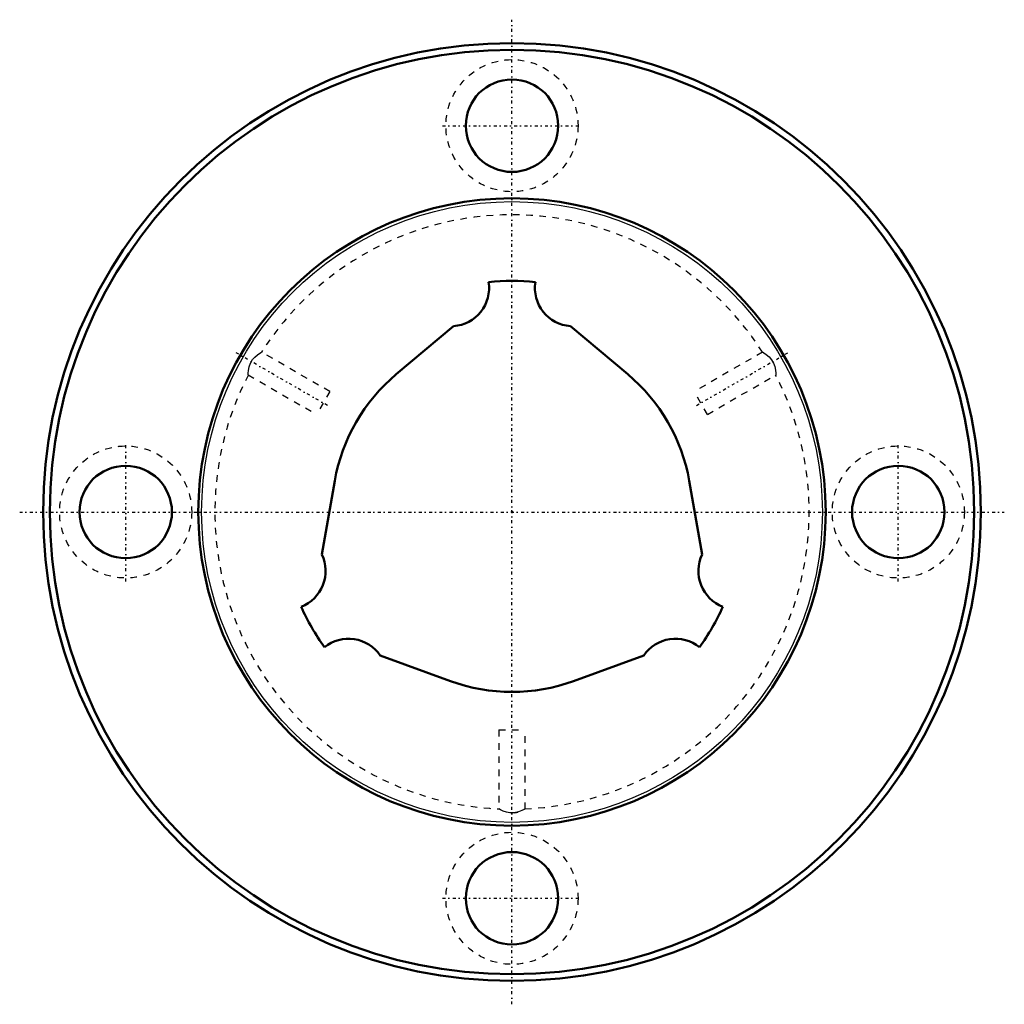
# Model space of a CAD drawing. Header units: millimetres. Extents: x -75 to 75, y -75 to 75.
import ezdxf

# ---------------------------------------------------------------- set-up
doc = ezdxf.new("R2010")
doc.units = ezdxf.units.MM
doc.linetypes.add('Center', pattern=[1.5, 0.45, -0.5, 0.05, -0.5])
doc.linetypes.add('Dashed', pattern=[2, 1, -1])
for name, color, linetype, lineweight in [('2d ConnectionPoints', 7, 'Continuous', 50), ('AM_0', 7, 'Continuous', 50), ('AM_4', 3, 'Continuous', 25), ('AM_7', 7, 'Center', 25), ('AM_9', 6, 'Dashed', 25)]:
    doc.layers.add(name, color=color, linetype=linetype, lineweight=lineweight)

# ---------------------------------------------------------------- blocks, each defined once
blk = doc.blocks.new('1_LBF70_Nut_0_in_LBF70_440L_4401650__2')
at = {"layer": 'AM_0'}
for centre, radius in [((0, 0), 71), ((0, 0), 70), ((0, 58.5), 7), ((0, 0), 47.5), ((-58.5, 0), 7), ((58.5, 0), 7), ((0, -58.5), 7)]:
    blk.add_circle(centre, radius, dxfattribs=at)
at = {"layer": 'AM_4'}
blk.add_circle((0, 0), 47, dxfattribs=at)
at = {"layer": 'AM_7'}
for p, q in [((0, -74.55), (0, 74.55)), ((-10.5, 58.5), (10.5, 58.5)), ((-27.95, 16.14), (-41.76, 24.11)), ((27.95, 16.14), (41.76, 24.11)), ((-58.5, -10.5), (-58.5, 10.5)), ((58.5, -10.5), (58.5, 10.5)), ((-74.55, 0), (74.55, 0)), ((-10.5, -58.5), (10.5, -58.5))]:
    blk.add_line(p, q, dxfattribs=at)
at = {"layer": 'AM_9'}
for p, q in [((-27.58, 18.23), (-37.94, 24.22)), ((37.94, 24.22), (27.58, 18.23)), ((-39.94, 20.75), (-29.58, 14.77)), ((-39.93, 20.77), (-39.93, 20.76)), ((29.58, 14.77), (39.94, 20.75)), ((39.93, 20.76), (39.93, 20.78)), ((-27.58, 18.23), (-29.58, 14.77)), ((29.58, 14.77), (27.58, 18.23)), ((-2, -33), (2, -33)), ((-2, -33), (-2, -44.97)), ((2, -44.97), (2, -33)), ((0.36, -45.57), (0.66, -45.51)), ((0.66, -45.51), (0.87, -45.46))]:
    blk.add_line(p, q, dxfattribs=at)
for points in [[(-39.93, 20.75), (-39.93, 20.79), (-39.93, 21.01), (-39.9, 21.41), (-39.8, 21.99), (-39.61, 22.54), (-39.3, 23.07), (-38.95, 23.47), (-38.55, 23.81), (-38.17, 24.07), (-37.95, 24.2), (-37.93, 24.21)], [(38.15, 24.08), (37.95, 24.2), (37.93, 24.21)], [(37.93, 24.21), (37.97, 24.19), (38.15, 24.08), (38.48, 23.86), (38.93, 23.49), (39.32, 23.05), (39.62, 22.52), (39.8, 22.01), (39.89, 21.5), (39.93, 21.03), (39.93, 20.77), (39.93, 20.75)], [(2, -44.96), (1.98, -44.97), (1.83, -45.05), (1.51, -45.22), (1, -45.42), (0.32, -45.57), (-0.32, -45.57), (-0.84, -45.47), (-1.33, -45.29), (-1.76, -45.09), (-1.98, -44.97), (-2, -44.96)]]:
    blk.add_lwpolyline(points, dxfattribs=at)
for centre in [(0, 58.5), (-58.5, 0), (58.5, 0), (0, -58.5)]:
    blk.add_circle(centre, 10, dxfattribs=at)
for start, end in [(32.5164, 147.4837), (152.5193, 267.4854), (272.515, 27.4735)]:
    blk.add_arc((0, 0), 45, start, end, dxfattribs=at)
blk = doc.blocks.new('2_LBF701440_Spline_Shaft_0_in_LBF70_440L_4401650__2')
at = {"layer": 'AM_0'}
for p, q in [((-8.84, 28.15), (-17.52, 20.87)), ((17.52, 20.87), (8.84, 28.15)), ((-26.84, 4.73), (-28.8, -6.42)), ((28.8, -6.42), (26.84, 4.73)), ((-19.96, -21.73), (-9.32, -25.61)), ((9.32, -25.61), (19.96, -21.73))]:
    blk.add_line(p, q, dxfattribs=at)
for centre, radius, start, end in [((-9.25, 33.92), 5.78, 274.0767, 8.9679), ((0, 0), 35, 84.1908, 95.8092), ((9.25, 33.92), 5.78, 171.0321, 265.9233), ((0, 0), 27.25, 130, 170), ((0, 0), 27.25, 10, 50), ((-34, -8.95), 5.78, 291.0321, 25.9233), ((34, -8.95), 5.78, 154.0767, 248.9679), ((0, 0), 35, 204.1908, 215.8092), ((0, 0), 35, 324.1908, 335.8092), ((-24.75, -24.97), 5.78, 34.0767, 128.9679), ((24.75, -24.97), 5.78, 51.0321, 145.9233), ((0, 0), 27.25, 250, 290)]:
    blk.add_arc(centre, radius, start, end, dxfattribs=at)

msp = doc.modelspace()

# ---------------------------------------------------------------- linework, layer by layer
at = {"layer": '2d ConnectionPoints'}
msp.add_point((0, 0), dxfattribs=at)
msp.add_point((0, 0), dxfattribs=at)
msp.add_point((0, 0), dxfattribs=at)

# ---------------------------------------------------------------- block references
for name in ['1_LBF70_Nut_0_in_LBF70_440L_4401650__2', '2_LBF701440_Spline_Shaft_0_in_LBF70_440L_4401650__2']:
    msp.add_blockref(name, (0, 0))

doc.saveas('drawing.dxf')
